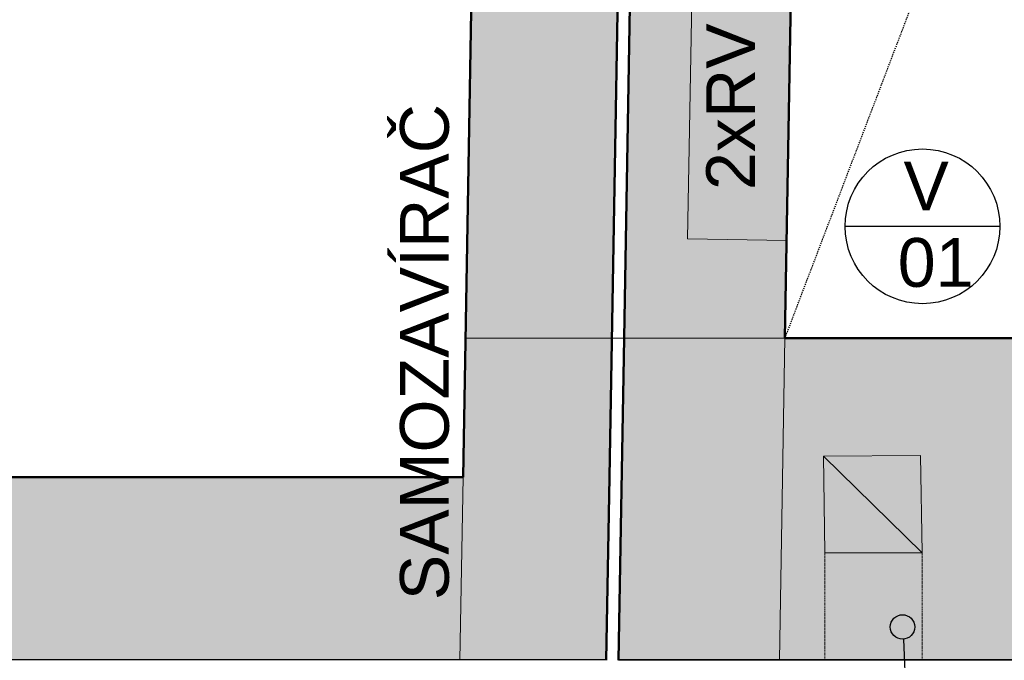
# Model space of a CAD drawing. Header units: millimetres. Extents: x -28017 to 3863, y -4271 to 20239.
# Tile 49 of 105: x -17219 to -15200, y 350 to 1662. Entities that reach past the tile are written whole.
import ezdxf

# ---------------------------------------------------------------- set-up
doc = ezdxf.new("R2010")
doc.units = ezdxf.units.MM
doc.header["$MEASUREMENT"] = 0
for name, pattern in [('Wipeout_Contour', [1000, 0, -1000]), ('Čárkovaná M', [4.5, 2.5, -2]), ('Čárkovaná S', [2.5, 1.5, -1])]:
    doc.linetypes.add(name, pattern=pattern)
for name, color, linetype in [('5._POHLED ZÁPADNÍ_2_0', 7, 'Continuous'), ('5._POHLED ZÁPADNÍ_2_2D prvky - obecné', 7, 'Continuous'), ('5._POHLED ZÁPADNÍ_2_Anotace - S', 7, 'Continuous'), ('5._POHLED ZÁPADNÍ_2_Konstrukce - nosné', 7, 'Continuous'), ('5._POHLED ZÁPADNÍ_2_Kresby a obrázky', 7, 'Continuous'), ('5._POHLED ZÁPADNÍ_2_Nové_Anotace - S', 7, 'Continuous'), ('5._POHLED ZÁPADNÍ_2_Nové_Anotace - SP', 7, 'Continuous'), ('5._POHLED ZÁPADNÍ_2_Nové_Konstrukce - nosné', 7, 'Continuous'), ('5._POHLED ZÁPADNÍ_2_Nové_Popis', 7, 'Continuous'), ('5._POHLED ZÁPADNÍ_2_Nové_Výplně – Řezové', 7, 'Continuous'), ('5._POHLED ZÁPADNÍ_2_Situace - terén', 7, 'Continuous'), ('5._POHLED ZÁPADNÍ_2_Výplně – Řezové', 7, 'Continuous')]:
    doc.layers.add(name, color=color, linetype=linetype)
doc.styles.add('GENEROVANÝ_STYL_1', font='txt')

msp = doc.modelspace()

# ---------------------------------------------------------------- hatches: boundary and pattern name
at = {"layer": '5._POHLED ZÁPADNÍ_2_Nové_Anotace - SP', "linetype": 'Continuous', "lineweight": 25}
msp.add_hatch(color=1, dxfattribs=at).paths.add_polyline_path([(-15433.8, 418.1), (-15431.9, 408.5), (-15426.5, 400.4), (-15418.3, 395), (-15408.8, 393.1), (-15399.2, 395), (-15391.1, 400.4), (-15385.7, 408.5), (-15383.8, 418.1), (-15385.7, 427.6), (-15391.1, 435.8), (-15399.2, 441.2), (-15408.8, 443.1), (-15418.3, 441.2), (-15426.5, 435.8), (-15431.9, 427.6)])
at = {"layer": '5._POHLED ZÁPADNÍ_2_Výplně – Řezové', "linetype": 'Continuous', "lineweight": 13}
for points in [[(-15979.8, 1009.7), (-15649.8, 1009.8), (-15626.1, 2364.6), (-15956, 2370.4)], [(-16281.4, 2356.6), (-16309.9, 724.7), (-16009.9, 724.7), (-15981.4, 2351.3)], [(-15991.4, 349.7), (-15649.8, 1009.8), (-15979.8, 1009.7)], [(-15649.8, 1009.8), (-15991.4, 349.7), (-15661.3, 349.8)], [(-15649.8, 1009.8), (-15661.3, 349.8), (-14921.2, 350), (-14921.3, 750), (-14861.3, 750.1), (-14861.3, 865.1), (-14861.4, 1010.1)], [(-16309.9, 724.7), (-17501.3, 724.7), (-17501.3, 349.7), (-16316.5, 349.7)], [(-16316.5, 349.7), (-16016.5, 349.7), (-16309.9, 724.7)], [(-16009.9, 724.7), (-16309.9, 724.7), (-16016.5, 349.7)]]:
    msp.add_hatch(color=254, dxfattribs=at).paths.add_polyline_path(points)
at = {"layer": '5._POHLED ZÁPADNÍ_2_Výplně – Řezové', "linetype": 'Continuous', "lineweight": 0, "true_color": 0xd8ebd3}
for points in [[(-15368.2, 569.6), (-15372.2, 769.6), (-15570.6, 768)], [(-15368.2, 569.6), (-15570.6, 768), (-15568.2, 569.6)]]:
    msp.add_hatch(color=254, dxfattribs=at).paths.add_polyline_path(points)

# ---------------------------------------------------------------- linework, layer by layer
at = {"layer": '5._POHLED ZÁPADNÍ_2_2D prvky - obecné', "color": 8, "linetype": 'Continuous', "lineweight": 13}
for p, q in [((-15650.8, 1009.8), (-16305.9, 1009.6)), ((-15979.8, 1012.4), (-15991.4, 350.1)), ((-15649.8, 1010.4), (-15661.4, 349.8)), ((-16007.7, 850.1), (-16016.5, 349.7)), ((-16309.9, 724.7), (-16316.5, 349.7))]:
    msp.add_line(p, q, dxfattribs=at)
at = {"layer": '5._POHLED ZÁPADNÍ_2_Konstrukce - nosné', "color": 7, "linetype": 'Continuous', "lineweight": 50, "flags": 128}
for points in [[(-15956, 2370.4), (-15979.8, 1009.7)], [(-15649.8, 1009.8), (-15626.1, 2364.6)], [(-16281.4, 2356.6), (-16309.9, 724.7)], [(-16009.9, 724.7), (-15981.4, 2351.3)], [(-15991.4, 349.7), (-15979.8, 1009.7)], [(-14861.4, 1010.1), (-15649.8, 1009.8)], [(-16309.9, 724.7), (-17501.3, 724.7)], [(-16016.5, 349.7), (-16009.9, 724.7)], [(-17501.3, 349.7), (-16016.5, 349.7)], [(-15991.4, 349.7), (-14921.2, 350)]]:
    msp.add_lwpolyline(points, dxfattribs=at)
at = {"layer": '5._POHLED ZÁPADNÍ_2_Nové_Anotace - S', "color": 1, "linetype": 'Čárkovaná M', "lineweight": 25}
msp.add_line((-15649.8, 1009.8), (-13134.6, 7607), dxfattribs=at)
at = {"layer": '5._POHLED ZÁPADNÍ_2_Nové_Anotace - SP', "color": 1, "linetype": 'Continuous', "lineweight": 25}
msp.add_circle((-15408.8, 418.1), 25, dxfattribs=at)
at = {"layer": '5._POHLED ZÁPADNÍ_2_Nové_Popis', "color": 1, "linetype": 'Continuous', "lineweight": 25}
msp.add_line((-15209.3, 1239), (-15526.5, 1239), dxfattribs=at)
msp.add_circle((-15367.9, 1239), 158.6, dxfattribs=at)
at = {"layer": '5._POHLED ZÁPADNÍ_2_Situace - terén', "color": 7, "linetype": 'Continuous', "lineweight": 18, "flags": 128}
msp.add_lwpolyline([(-15849.6, 1213.4), (-15646.3, 1209.8), (-15635.8, 1810.1), (-15839.1, 1813.7)], close=True, dxfattribs=at)
at = {"layer": '5._POHLED ZÁPADNÍ_2_Situace - terén', "color": 8, "linetype": 'Continuous', "lineweight": 20, "flags": 128}
for points in [[(-15368.2, 569.6), (-15372.2, 769.6), (-15570.6, 768)], [(-15368.2, 569.6), (-15568.2, 569.6), (-15570.6, 768)]]:
    msp.add_lwpolyline(points, close=True, dxfattribs=at)

# ---------------------------------------------------------------- texts
at = {"layer": '5._POHLED ZÁPADNÍ_2_0', "color": 1, "linetype": 'Continuous', "lineweight": 25, "insert": (-16388.4, 981.2), "char_height": 100, "attachment_point": 5, "rotation": 90, "style": 'GENEROVANÝ_STYL_1'}
msp.add_mtext('\\A1;{\\pqc;\\fArial|b0|i0|c238|p38;SAMOZAVÍRAČ}', dxfattribs=at)
at = {"layer": '5._POHLED ZÁPADNÍ_2_Anotace - S', "color": 7, "linetype": 'Continuous', "lineweight": 20, "insert": (-15711.3, 1484.1), "char_height": 100, "attachment_point": 8, "rotation": 89.9831, "style": 'GENEROVANÝ_STYL_1'}
msp.add_mtext('\\A1;{\\pqc;\\fArial|b0|i0|c238|p38;2x\\fArial|b0|i0|c238|p38;RV}', dxfattribs=at)
at = {"layer": '5._POHLED ZÁPADNÍ_2_Anotace - S', "color": 1, "linetype": 'Continuous', "lineweight": 25, "insert": (-15360.3, 1242.7), "char_height": 100, "attachment_point": 5, "line_spacing_factor": 0.940294, "style": 'GENEROVANÝ_STYL_1'}
msp.add_mtext('\\A1;{\\pqc;\\fArial|b0|i0|c238|p38;V\\P\\pqc;\\fArial|b0|i0|c238|p38; 0\\fArial|b0|i0|c238|p38;1}', dxfattribs=at)

# ---------------------------------------------------------------- next in the draw order: wipeouts: each hides what was drawn before it
at = {"color": 254, "linetype": 'Wipeout_Contour', "lineweight": 0, "ltscale": 84533.980082}
msp.add_wipeout([(-16009.9, 349.7), (-17500.6, 349.7), (-17500.6, 339.7), (-17500.6, 189.7), (-16009.9, 189.7)], dxfattribs=at).dxf.layer = '5._POHLED ZÁPADNÍ_2_Nové_Výplně – Řezové'
at = {"color": 254, "linetype": 'Wipeout_Contour', "lineweight": 0, "ltscale": 61715.391257}
msp.add_wipeout([(-14861.2, 350.1), (-15991.4, 349.7), (-15991.3, 189.7), (-14861.2, 190.1)], dxfattribs=at).dxf.layer = '5._POHLED ZÁPADNÍ_2_Nové_Výplně – Řezové'

# ---------------------------------------------------------------- next in the draw order: linework, layer by layer
at = {"layer": '5._POHLED ZÁPADNÍ_2_Kresby a obrázky', "color": 7, "linetype": 'Čárkovaná S', "lineweight": 13}
for p, q in [((-15568.2, 569.6), (-15568.2, 349.9)), ((-15368.2, 569.6), (-15368.2, 349.9))]:
    msp.add_line(p, q, dxfattribs=at)
at = {"layer": '5._POHLED ZÁPADNÍ_2_Nové_Anotace - SP', "color": 1, "linetype": 'Continuous', "lineweight": 25, "flags": 128}
msp.add_lwpolyline([(-15406.9, 393.1), (-15397.7, 179), (-15404.3, 1.2), (-15413.8, -74.8), (-15427.8, -142.6), (-15446.3, -202.5), (-15469.5, -254.9), (-15497.6, -300), (-15530.7, -338), (-15569, -369.4), (-15612.6, -394.4), (-15661.6, -413.4), (-15716.3, -426.5), (-15776.7, -434.2), (-15843.1, -436.7)], dxfattribs=at)
at = {"layer": '5._POHLED ZÁPADNÍ_2_Nové_Konstrukce - nosné', "color": 1, "linetype": 'Continuous', "lineweight": 25, "flags": 128}
msp.add_lwpolyline([(-14861.2, 350.1), (-15991.4, 349.7)], dxfattribs=at)

doc.saveas('drawing.dxf')
